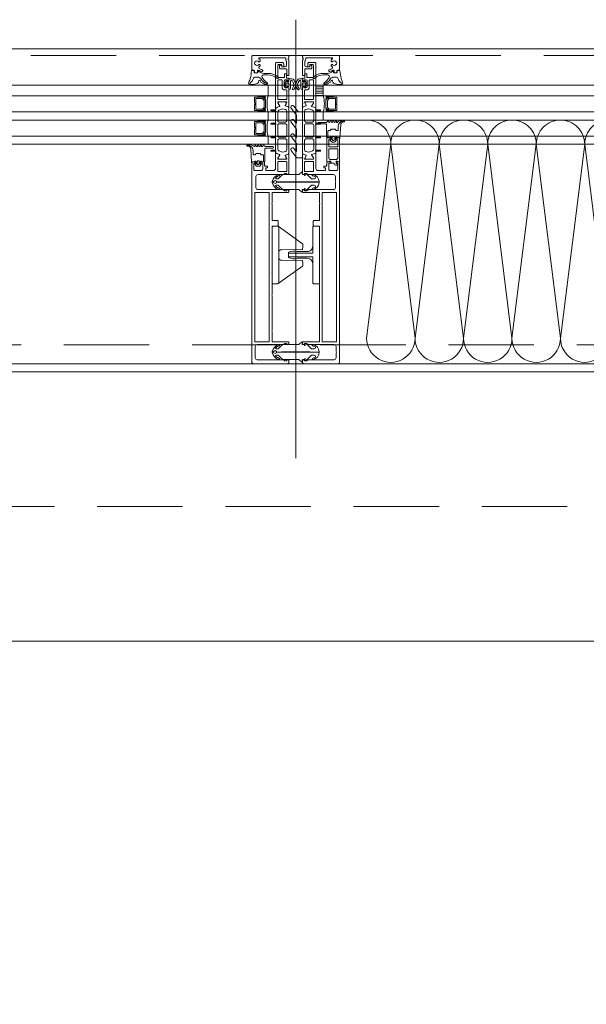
# Model space of a CAD drawing. Header units: millimetres. Extents: x 144573 to 336993, y 74252 to 247042.
# Tile 202 of 256: x 157481 to 157902, y 197585 to 198317. Entities that reach past the tile are written whole.
import ezdxf

# ---------------------------------------------------------------- set-up
doc = ezdxf.new("R2010")
doc.units = ezdxf.units.MM
doc.linetypes.add('ČÁRKOVANÁ', pattern=[19.05, 12.7, -6.35])
for name, color, linetype, lineweight in [('FASÁDA DETAILNÍ', 255, 'Continuous', 0), ('NOVA', 255, 'Continuous', 0), ('TENKA', 255, 'Continuous', 0)]:
    doc.layers.add(name, color=color, linetype=linetype, lineweight=lineweight)

# ---------------------------------------------------------------- blocks, each defined once
blk = doc.blocks.new('284336')
for points in [[(-0.7, -9.6), (-10, -9.6, 0.414511), (-10.51, -10.11), (-10.51, -15.51, -1), (-11.69, -15.51), (-11.69, -9.6), (-12.69, -8.95, -0.668884), (-12.6, -8.23), (-11.99, -8.01, 0.766384), (-11.99, -7.21), (-12.6, -6.99, -0.76831), (-12.6, -6.23), (-11.99, -6.01, 0.766384), (-11.99, -5.21), (-12.6, -4.99, -0.76831), (-12.6, -4.23), (-11.99, -4.01, 0.766384), (-11.99, -3.21), (-12.6, -2.99, -0.877523), (-12.5, -2.22), (-12.1, -2.22, 0.698129), (-11.83, -1.5, -0.220231), (-12.89, 0.78), (-12.89, 3.45, -0.157143), (-12.82, 3.68), (-12.69, 3.42, -0.067482), (-12.48, 2.53, 0.393136), (-8.66, -1.02), (-6.1, -1.02, -0.414214), (-5.61, -1.51), (-5.61, -2.22, -0.267949), (-5.85, -2.65), (-6.35, -2.93, 0.267949), (-6.61, -3.38), (-6.61, -5.84, 0.267949), (-6.35, -6.29), (-5.85, -6.57, -0.267949), (-5.61, -7), (-5.61, -8.11, 0.414215), (-5.1, -8.62), (-0.41, -8.62), (-0.41, -9.31, -0.414212), (-0.7, -9.6)], [(-0.41, 0), (-0.41, -2, 0.990243), (-0.4, -3.02), (0.9, -3.02, 0.414214), (1.21, -2.71), (1.21, -2.61, -0.668123), (1.71, -2.4), (2.75, -3.45, -0.199004), (2.89, -3.79), (2.89, -5.43, -0.199038), (2.75, -5.77), (1.71, -6.82, -0.668191), (1.21, -6.61), (1.21, -6.51, 0.414214), (0.9, -6.2), (-0.4, -6.2, 0.990269), (-0.41, -7.22), (-0.41, -8.6), (-5.1, -8.6, -0.414215), (-5.59, -8.11), (-5.59, -7, 0.267949), (-5.84, -6.56), (-6.34, -6.27, -0.267949), (-6.59, -5.84), (-6.59, -3.38, -0.267949), (-6.34, -2.95), (-5.84, -2.66, 0.267949), (-5.59, -2.22), (-5.59, -1.51, 0.414214), (-6.1, -1), (-8.66, -1, -0.393156), (-12.46, 2.53, 0.067572), (-12.67, 3.43), (-12.8, 3.7, -0.637545), (-12.12, 3.53), (-11.92, 2.53, 0.344315), (-10.06, 0.91), (0, 0.38, -0.406913), (0.39, 0), (-0.41, 0)], [(1.7, -4.31, 0.414235), (1.2, -3.81), (-0.7, -3.81, 0.414214), (-1.2, -4.31), (-1.2, -4.91, 0.414214), (-0.7, -5.41), (1.2, -5.41, 0.414235), (1.7, -4.91), (1.7, -4.31)]]:
    blk.add_lwpolyline(points, format="xyb", close=True)
blk = doc.blocks.new('nesystémový nástavec 18')
for p, q in [((-18, 6.8), (-18, 8.8)), ((-17.5, 9.3), (-15.36, 9.3)), ((-11, 8), (-17, 8)), ((-17, 8), (-17, 6.3)), ((-15.36, 9.3), (0, 9.3)), ((-11, 1.3), (-11, 8)), ((-2.8, 8), (-9.7, 8)), ((-9.7, 1.3), (-9.7, 8)), ((0, 9.3), (0, 7.8)), ((-18, 0.5), (-18, 1.8)), ((-17, 6.3), (-17.5, 6.3)), ((-17.5, 2.3), (-17, 2.3)), ((-1.8, 0), (-17.5, 0)), ((-17, 2.3), (-17, 1.3)), ((-17, 1.3), (-11, 1.3)), ((-9.7, 1.3), (-2.8, 1.3)), ((-1.8, 2.3), (-1.8, 7)), ((0, 0), (-1.8, 0)), ((-0.5, 7.3), (-0.5, 6.8)), ((-0.4, 2.23), (-0.5, 2.04)), ((-0.5, 2.04), (-0.5, 2)), ((0, 6.3), (0.55, 6.3)), ((1.2, 2.44), (0, 2.44)), ((0, 1.5), (0, 0)), ((0.55, 6.3), (0.95, 5.9)), ((0.95, 5.9), (0.95, 4.8)), ((0.95, 4.8), (0.95, 4.14)), ((0.95, 4.14), (1.2, 4.14)), ((1.2, 1.85), (1.2, 2.44)), ((1.4, 3.94), (1.4, 3.84)), ((1.6, 3.64), (1.6, 3.64)), ((1.8, 1.37), (1.7, 1.35)), ((2.25, 1.63), (1.8, 1.37)), ((2.4, 2.84), (2.4, 1.89))]:
    blk.add_line(p, q)
for centre, radius, start, end in [((-17.5, 8.8), 0.5, 90, 180), ((-15.36, 9.8), 0.5, 270, 270.08399), ((-2.8, 7), 1, 0, 90), ((0, 7.3), 0.5, 89.99553, 180.00709), ((-17.5, 6.8), 0.5, 180.0012, 269.9988), ((-17.5, 1.8), 0.5, 89.99896, 180.00017), ((-17.5, 0.5), 0.5, 180, 270.00001), ((-2.8, 2.3), 1, 270, 0), ((0, 6.8), 0.5, 179.9949, 270.00597), ((0, 2), 0.5, 179.97164, 270.03273), ((0, 1.94), 0.5, 89.99745, 144.0007), ((0.75, 4.8), 0.2, 359.96561, 0.03439), ((1.2, 3.94), 0.2, 359.97072, 90.02491), ((1.7, 1.85), 0.5, 179.99915, 269.99998), ((1.6, 3.84), 0.2, 179.97371, 270.03503), ((1.6, 2.84), 0.8, 0.00648, 89.99188), ((2.1, 1.89), 0.3, 299.98153, 0.0183)]:
    blk.add_arc(centre, radius, start, end)
blk = doc.blocks.new('433270')
blk.add_lwpolyline([(1, 0, 0.414364), (0, -1), (0, -1.4, 0.255924), (0.23, -1.83, -0.547723), (0.23, -3.17, 0.255924), (0, -3.6), (0, -14.6, 0.414214), (0.3, -14.9), (1.2, -14.9, 0.414214), (1.7, -14.4), (1.7, -10.3, -0.414214), (2, -10), (6, -10, 0.414248), (7, -9), (7, -7.7, 0.414179), (6.5, -7.2), (5.7, -7.2, 0.414232), (5.4, -7.5), (5.4, -8.2, -0.414198), (5.1, -8.5), (2.8, -8.5, -0.414204), (1.8, -7.5), (1.8, -4.49, -0.147432), (1.97, -3.94, 0.147461), (2.4, -2.5), (2.4, -2.3, -0.414214), (2.9, -1.8), (21.87, -1.8, -0.668178), (22.22, -2.65), (22.16, -2.72, 1), (21.59, -3.29), (21.52, -3.35, 0.198912), (21.38, -3.71), (21.38, -4.05, 0.414214), (22.08, -4.75), (22.38, -4.75, 0.576988), (22.64, -4.3, -0.311246), (24.56, -4.3, 0.576988), (24.82, -4.75), (25.3, -4.75, -0.260065), (25.3, -6.65), (24.82, -6.65, 0.576988), (24.56, -7.1, -0.311246), (22.64, -7.1, 0.576988), (22.38, -6.65), (22.08, -6.65, 0.414214), (21.38, -7.35), (21.38, -7.61, 0.267949), (21.63, -8.04), (21.89, -8.2, -0.637047), (21.73, -10), (19.83, -10.7, 0.315299), (19.5, -11.17), (19.5, -11.49, 0.520567), (20.17, -11.96), (22.83, -10.99, -0.520567), (23.5, -11.46), (23.5, -12.5, 0.414062), (24, -13), (25, -13, 0.414186), (25.5, -12.5), (25.5, -11.5, -0.414182), (26, -11), (27, -11, 0.414214), (27.5, -10.5), (27.5, -0.5, 0.414214), (27, 0), (1, 0)], format="xyb", close=True)
blk = doc.blocks.new('284325')
for points in [[(0.84, -5.23, -0.560316), (0.94, -4.73), (1.94, -4.36, 0.3153), (2.14, -4.08), (2.14, -1.89, 0.451558), (1.8, -1.59), (0.9, -1.7, -0.399586), (0.57, -1.46), (0.3, -0.07, -0.415977), (0.53, 0.29, 0.024107), (6.15, 1.24, 0.076636), (8.99, 2.34, -0.577615), (10.79, 1.3), (10.02, 1.37, 0.283171), (9.08, 0.9, -0.168429), (7.07, -0.74), (5.9, -1.16, 0.315302), (5.24, -2.1), (5.24, -4.21, 0.269719), (6.76, -6.82, -0.194797), (10.18, -11.53, -0.342663), (9.17, -11.17, 0.119207), (5.43, -7.59, 0.578571), (3.63, -8.62), (3.63, -11.77, 0.176415), (6.16, -18.72, -1), (5.24, -19.49, -0.176415), (2.43, -11.77), (2.43, -8.89, 0.208286), (0.84, -5.23)], [(8.95, -6.65), (10.32, -8.78, -0.134555), (10.79, -10.63, -0.339795), (10.19, -11.53, 0.194788), (6.76, -6.81, -0.269736), (5.25, -4.21), (5.25, -2.1, -0.315302), (5.9, -1.17), (7.07, -0.74, 0.168429), (9.09, 0.89, -0.283167), (10.01, 1.36), (10.79, 1.29), (10.79, -0.74, -0.070852), (10.71, -1.3), (9.95, -3.93, -0.241839), (9.08, -4.83), (7.93, -5.22, 0.836024), (8.08, -6.19), (8.11, -6.19, -0.255349), (8.95, -6.65)]]:
    blk.add_lwpolyline(points, format="xyb", close=True)
blk = doc.blocks.new('*U1335')
for points in [[(0, 0, 0.414243), (0.1, 0.1), (0, 0.9, -1.0001), (0.2, 0.9), (0.1, 0.1, 0.414228), (0.2, 0, 0.414228)], [(0.2, 0, 0.414243), (0.3, 0.1), (0.2, 0.9, -1.0001), (0.4, 0.9), (0.3, 0.1, 0.414228), (0.4, 0, 0.414228)], [(0.4, 0, 0.414243), (0.5, 0.1), (0.4, 0.9, -1.0001), (0.6, 0.9), (0.5, 0.1, 0.414228), (0.6, 0, 0.414228)], [(0.6, 0, 0.414243), (0.7, 0.1), (0.6, 0.9, -1.0001), (0.8, 0.9), (0.7, 0.1, 0.414228), (0.8, 0, 0.414228)], [(0.8, 0, 0.414243), (0.9, 0.1), (0.8, 0.9, -1.0001), (1, 0.9), (0.9, 0.1, 0.414228), (1, 0, 0.414228)], [(1, 0, 0.414243), (1.1, 0.1), (1, 0.9, -1.0001), (1.2, 0.9), (1.1, 0.1, 0.414228), (1.2, 0, 0.414228)], [(1.2, 0, 0.414243), (1.3, 0.1), (1.2, 0.9, -1.0001), (1.4, 0.9), (1.3, 0.1, 0.414228), (1.4, 0, 0.414228)], [(1.4, 0, 0.414243), (1.5, 0.1), (1.4, 0.9, -1.0001), (1.6, 0.9), (1.5, 0.1, 0.414228), (1.6, 0, 0.414228)], [(1.6, 0, 0.414243), (1.7, 0.1), (1.6, 0.9, -1.0001), (1.8, 0.9), (1.7, 0.1, 0.414228), (1.8, 0, 0.414228)], [(1.8, 0, 0.414243), (1.9, 0.1), (1.8001, 0.9, -1.0001), (2, 0.9), (1.9001, 0.1, 0.414228), (2, 0, 0.414228)]]:
    blk.add_lwpolyline(points, format="xyb")
blk = doc.blocks.new('244748_a')
blk.add_lwpolyline([(8.32, -1.69, 0.082248), (6.34, -0.9, -1.09695), (6.94, -0.1, -0.315353), (11.26, -5.15, -0.480529), (10.87, -5.64), (4.27, -5.64), (4.08, -5.45), (-16.53, -5.45), (-16.72, -5.64), (-20.43, -5.64, 0.574019), (-21.93, -4.78), (-22.99, -5.4, 0.524827), (-22.99, -5.9), (-21.93, -6.52, 0.574021), (-20.43, -5.66), (-16.72, -5.66), (-16.53, -5.85), (4.08, -5.85), (4.27, -5.66), (10.87, -5.66, -0.480529), (11.26, -6.15, -0.326229), (6.88, -11.09, -1.09695), (6.28, -10.3, 0.081457), (8.32, -9.61, 0.599203), (7.48, -8.05), (5.52, -8.05, 0.198965), (5.17, -8.2), (2.22, -11.15), (0.93, -12.01, -0.738038), (0.51, -11.62), (0.87, -11, 1), (0.35, -10.7), (0, -11.3), (-0.98, -11.3, 0.619205), (-1.45, -12.06), (-1.28, -12.43, -0.808139), (-2.04, -13.04), (-3.63, -11.44, 0.198906), (-4.34, -11.15), (-14.99, -11.15, -0.198936), (-16.76, -10.42), (-18.98, -8.2, 0.198942), (-19.33, -8.05), (-20.67, -8.05, 0.500217), (-21.09, -8.73, 0.122037), (-18.5, -10.27, -1.093735), (-19.1, -11.07, -0.240768), (-23.7, -6.07, -0.106226), (-23.7, -5.23, -0.256232), (-19, -0.13, -1.093735), (-18.4, -0.92, 0.116856), (-21.09, -2.57, 0.500217), (-20.67, -3.25), (-19.33, -3.25, 0.198942), (-18.98, -3.1), (-16.75, -0.88, -0.198936), (-14.99, -0.15), (-4.34, -0.15, 0.198907), (-3.63, 0.14), (-2.04, 1.74, -0.808139), (-1.28, 1.13), (-1.45, 0.76, 0.619205), (-0.98, 0), (0, 0), (0.35, -0.6, 1), (0.87, -0.3), (0.51, 0.32, -0.738038), (0.93, 0.71), (2.22, -0.15), (5.17, -3.1, 0.198965), (5.52, -3.25), (7.48, -3.25, 0.599203)], format="xyb", close=True)
blk = doc.blocks.new('236134_0100_s_v')
for points in [[(22.8, -23), (22.8, -5), (42, -5, 0.414214), (43, -4), (43, -1, 0.414214), (42, 0), (1, 0, 0.414214), (0, -1), (0, -4, 0.414214), (1, -5), (20.2, -5), (20.2, -23)], [(15, -5, -0.414214), (19, -9), (19, -16.57, 0.165764), (19.53, -23), (23.47, -23, 0.165764), (24, -16.57), (24, -9, -0.414214), (28, -5)]]:
    blk.add_lwpolyline(points, format="xyb")
blk = doc.blocks.new('236134_0200_s_v')
for points in [[(19.58, 5, -0.41166), (17.58, 6.98), (17.45, 22.25, 0.344217), (17.07, 22.73), (16, 23), (14, 23, 0.240828), (13.19, 22.59), (0.19, 4.59)], [(23.42, 5, 0.41166), (25.42, 6.98), (25.55, 22.25, -0.344217), (25.93, 22.73), (27, 23), (29, 23, -0.240828), (29.81, 22.59), (42.81, 4.59)]]:
    blk.add_lwpolyline(points, format="xyb")
blk.add_lwpolyline([(42, 5), (1, 5, 0.414214), (0, 4), (0, 1, 0.414214), (1, 0), (42, 0, 0.414214), (43, 1), (43, 4, 0.414214)], format="xyb", close=True)
blk = doc.blocks.new('288126')
for points in [[(-16.5, 0), (16.5, 0)], [(-21.36, -6.34), (-17.8, -3.69)], [(-14.71, -4.5), (-19.87, -8.34)], [(-17, -2.08), (-17, -0.5)], [(-8.83, -4.3), (-14.11, -4.3)], [(-10.96, -6.34), (-8.71, -4.66)], [(-4.31, -4.5), (-9.47, -8.34)], [(1.81, -4.3), (-3.71, -4.3)], [(-0.35, -6.36), (1.93, -4.66)], [(6.33, -4.5), (1.14, -8.37)], [(12.21, -4.3), (6.93, -4.3)], [(10.05, -6.36), (12.33, -4.66)], [(16.6, -4.6), (11.54, -8.37)], [(17, -0.5), (17, -3.8)]]:
    blk.add_lwpolyline(points)
for centre, radius, start, end in [((16.5, -0.5), 0.5, 0, 90), ((-20.61, -7.34), 1.25, 126.70591, 306.70591), ((-16.5, -0.5), 0.5, 90, 180), ((-10.21, -7.34), 1.25, 126.70591, 306.70591), ((0.4, -7.37), 1.25, 126.70591, 306.70591), ((10.8, -7.37), 1.25, 126.70591, 306.70591), ((16, -3.8), 1, 306.70591, 0)]:
    blk.add_arc(centre, radius, start, end)
at = {"extrusion": (0, 0, -1)}
for centre, radius, start, end in [((19, -2.08), 2, 180, 233.29409), ((14.11, -5.3), 1, 53.29409, 90), ((8.83, -4.5), 0.2, 90, 233.29409), ((3.71, -5.3), 1, 53.29409, 90), ((-1.81, -4.5), 0.2, 90, 233.29409), ((-6.93, -5.3), 1, 53.29409, 90), ((-12.21, -4.5), 0.2, 90, 233.29409)]:
    blk.add_arc(centre, radius, start, end, dxfattribs=at)
blk = doc.blocks.new('246426')
for points in [[(-1.84, 0.64), (-2.86, -0.38, 0.198926), (-3.15, -1.09), (-3.15, -2.31, 0.198926), (-2.86, -3.02), (-1.84, -4.04, 0.637051), (-1.5, -3.92), (-1.45, -3.4), (-0.3, -3.4, -0.41484), (0, -3.7), (0, -5.19, 0.414232), (0.5, -5.69), (2.14, -5.69, 0.071862), (2.2, -5.68, 0.157876), (3.73, -4.64, 0.360336), (3.48, 2.39, 0.964062), (2.54, 1.48, -0.403385), (2.25, -4.34, -0.190964), (2.11, -4.39), (1.7, -4.39, -0.414214), (1.2, -3.89), (1.2, 1.31, 0.414201), (0.2, 2.31), (0, 2.31), (0, 0.3, -0.414214), (-0.3, 0), (-1.45, 0), (-1.5, 0.52, 0.637051), (-1.84, 0.64)], [(-2.25, -1.4, -0.414214), (-1.85, -1), (-0.4, -1, -0.414214), (0, -1.4), (0, -2, -0.414214), (-0.4, -2.4), (-1.85, -2.4, -0.414214), (-2.25, -2), (-2.25, -1.4)]]:
    blk.add_lwpolyline(points, format="xyb", close=True)

msp = doc.modelspace()

# ---------------------------------------------------------------- hatches: boundary and pattern name
at = {"layer": 'FASÁDA DETAILNÍ'}
h = msp.add_hatch(dxfattribs=at)
h.set_pattern_fill('ANSI31', color=256, scale=0.5, angle=495)
h.set_pattern_definition([(180, (147387.0589, 130529.9017), (-7e-16, -1.5875), [])])
h.paths.add_polyline_path([(157701.48, 198260.259), (157706.98, 198260.259), (157706.98, 198268.259), (157701.48, 198268.259)])

# ---------------------------------------------------------------- linework, layer by layer
for p, q in [((157686.48, 197991.135), (157686.48, 198316.826)), ((157106.98, 198268.259), (158151.48, 198268.259)), ((157665.98, 198268.259), (157665.98, 198260.259)), ((157706.98, 198268.259), (158115.98, 198268.259)), ((157706.98, 198260.259), (157706.98, 198268.259)), ((158164.518, 198260.259), (157106.98, 198260.259)), ((158115.98, 198260.259), (157706.98, 198260.259)), ((157106.98, 198248.259), (158164.518, 198248.259)), ((157665.98, 198248.259), (157665.98, 198242.259)), ((157706.98, 198248.259), (158115.98, 198248.259)), ((157706.98, 198242.259), (157706.98, 198248.259)), ((158164.518, 198242.259), (157106.98, 198242.259)), ((158115.98, 198242.259), (157706.98, 198242.259)), ((146726.48, 198230.259), (158164.518, 198230.259)), ((157665.98, 198230.259), (157665.98, 198224.259)), ((158151.479, 198224.259), (146726.48, 198224.259)), ((159754.98, 198061.259), (157117.98, 198061.259))]:
    msp.add_line(p, q, dxfattribs=at)
for points in [[(173301.48, 174615.259), (146721.48, 174615.259), (146721.48, 198295.259), (173301.48, 198295.259)], [(157701.48, 198268.259), (157706.98, 198268.259), (157706.98, 198260.259), (157701.48, 198260.259)], [(157655.98, 198249.259), (157661.98, 198249.259), (157663.98, 198251.259), (157663.98, 198257.259), (157661.98, 198259.259), (157655.98, 198259.259), (157655.98, 198254.759), (157656.48, 198254.759), (157656.48, 198253.759), (157655.98, 198253.759)], [(157716.98, 198249.259), (157710.98, 198249.259), (157708.98, 198251.259), (157708.98, 198257.259), (157710.98, 198259.259), (157716.98, 198259.259), (157716.98, 198254.759), (157716.48, 198254.759), (157716.48, 198253.759), (157716.98, 198253.759)], [(157656.98, 198258.259), (157656.98, 198250.259), (157661.566, 198250.259), (157662.98, 198251.673), (157662.98, 198256.706), (157661.566, 198258.259)], [(157715.98, 198258.259), (157715.98, 198250.259), (157711.394, 198250.259), (157709.98, 198251.673), (157709.98, 198256.706), (157711.394, 198258.259)], [(157655.98, 198231.259), (157661.98, 198231.259), (157663.98, 198233.259), (157663.98, 198239.259), (157661.98, 198241.259), (157655.98, 198241.259), (157655.98, 198236.759), (157656.48, 198236.759), (157656.48, 198235.759), (157655.98, 198235.759)], [(157656.98, 198240.259), (157656.98, 198232.259), (157661.566, 198232.259), (157662.98, 198233.673), (157662.98, 198238.706), (157661.566, 198240.259)], [(173061.48, 174855.259), (146961.48, 174855.259), (146961.48, 198055.259), (173061.48, 198055.259)]]:
    msp.add_lwpolyline(points, close=True, dxfattribs=at)
at = {"layer": 'FASÁDA DETAILNÍ', "linetype": 'ČÁRKOVANÁ', "ltscale": 5}
for points in [[(173296.48, 174620.259), (146726.48, 174620.259), (146726.48, 198290.259), (173296.48, 198290.259)], [(173081.48, 174835.259), (146941.48, 174835.259), (146941.48, 198075.259), (173081.48, 198075.259)], [(172961.48, 174955.259), (147061.48, 174955.259), (147061.48, 197955.259), (172961.48, 197955.259)]]:
    msp.add_lwpolyline(points, close=True, dxfattribs=at)
at = {"layer": 'FASÁDA DETAILNÍ'}
for points in [[(157681.48, 198255.759), (157681.48, 198266.758, 0.4144257), (157680.98, 198267.259), (157680.487, 198267.259), (157680.487, 198266.259), (157678.987, 198266.259, -0.4142136), (157677.987, 198267.259), (157677.987, 198268.759, -0.3999851), (157677.987, 198269.759), (157677.987, 198271.259, -0.4142136), (157678.987, 198272.259), (157680.48, 198272.259), (157680.48, 198271.259), (157680.98, 198271.259, 0.4144559), (157681.48, 198271.759), (157681.479, 198273.059, 0.4139712), (157681.179, 198273.359), (157679.98, 198273.359, -0.4142136), (157679.68, 198273.659), (157679.68, 198276.659), (157678.68, 198276.659, 0.4142136), (157678.18, 198276.159), (157678.18, 198274.259, -0.4142136), (157677.68, 198273.759), (157674.18, 198273.759, -0.4142056), (157673.18, 198274.759), (157673.18, 198283.059, -0.4142063), (157673.68, 198283.559), (157675.58, 198283.559, -0.414219), (157676.08, 198283.059), (157676.08, 198282.259, 0.4142136), (157676.58, 198281.759), (157677.08, 198281.759, 0.4142136), (157677.58, 198282.259), (157677.58, 198284.059, 0.4142136), (157676.58, 198285.059), (157672.48, 198285.059, 0.4142136), (157671.48, 198284.059), (157671.48, 198255.759), (157671.48, 198251.658, 0.5773503), (157672.08, 198251.312), (157672.943, 198251.81), (157674.435, 198252.238, 0.4887011), (157674.612, 198252.677), (157673.18, 198255.143), (157673.18, 198255.564, -0.4325656), (157673.38, 198255.759), (157679.685, 198255.759, -0.5483974), (157679.87, 198255.477), (157678.802, 198253.093, 0.4253361), (157678.91, 198252.826), (157680.933, 198252.009, 0.5315625), (157681.483, 198252.38), (157681.483, 198254.445, 0.2313061), (157681.367, 198254.681, -0.3061853), (157681.263, 198255.001), (157681.48, 198255.759)], [(157691.48, 198255.759), (157691.48, 198266.758, -0.4144257), (157691.98, 198267.259), (157692.473, 198267.259), (157692.473, 198266.259), (157693.973, 198266.259, 0.4142136), (157694.973, 198267.259), (157694.973, 198268.759, 0.3999851), (157694.973, 198269.759), (157694.973, 198271.259, 0.4142136), (157693.973, 198272.259), (157692.48, 198272.259), (157692.48, 198271.259), (157691.98, 198271.259, -0.4144559), (157691.48, 198271.759), (157691.481, 198273.059, -0.4139712), (157691.781, 198273.359), (157692.98, 198273.359, 0.4142136), (157693.28, 198273.659), (157693.28, 198276.659), (157694.28, 198276.659, -0.4142136), (157694.78, 198276.159), (157694.78, 198274.259, 0.4142136), (157695.28, 198273.759), (157698.78, 198273.759, 0.4142056), (157699.78, 198274.759), (157699.78, 198283.059, 0.4142063), (157699.28, 198283.559), (157697.38, 198283.559, 0.414219), (157696.88, 198283.059), (157696.88, 198282.259, -0.4142136), (157696.38, 198281.759), (157695.88, 198281.759, -0.4142136), (157695.38, 198282.259), (157695.38, 198284.059, -0.4142136), (157696.38, 198285.059), (157700.48, 198285.059, -0.4142136), (157701.48, 198284.059), (157701.48, 198255.759), (157701.48, 198251.658, -0.5773503), (157700.88, 198251.312), (157700.017, 198251.81), (157698.525, 198252.238, -0.4887011), (157698.348, 198252.677), (157699.78, 198255.143), (157699.78, 198255.564, 0.4325656), (157699.58, 198255.759), (157693.275, 198255.759, 0.5483974), (157693.09, 198255.477), (157694.158, 198253.093, -0.4253361), (157694.051, 198252.826), (157692.027, 198252.009, -0.5315625), (157691.478, 198252.38), (157691.478, 198254.445, -0.2313061), (157691.593, 198254.681, 0.3061853), (157691.697, 198255.001), (157691.48, 198255.759)], [(157673.18, 198257.959), (157673.18, 198271.659, -0.4142136), (157673.68, 198272.159), (157675.887, 198272.159, -0.4142136), (157676.387, 198271.659), (157676.387, 198266.688, 0.4111388), (157678.387, 198264.659), (157679.38, 198264.659, -0.4142136), (157679.88, 198264.159), (157679.88, 198257.959, -0.4142136), (157679.38, 198257.459), (157673.68, 198257.459, -0.4142136), (157673.18, 198257.959)], [(157699.78, 198257.959), (157699.78, 198271.659, 0.4142136), (157699.28, 198272.159), (157697.073, 198272.159, 0.4142136), (157696.573, 198271.659), (157696.573, 198266.688, -0.4111388), (157694.573, 198264.659), (157693.58, 198264.659, 0.4142136), (157693.08, 198264.159), (157693.08, 198257.959, 0.4142136), (157693.58, 198257.459), (157699.28, 198257.459, 0.4142136), (157699.78, 198257.959)], [(157681.48, 198217.597), (157681.481, 198229.509), (157681.48, 198251.42, 0.3058367), (157681.167, 198251.883), (157678.88, 198252.806, -0.4253361), (157678.772, 198253.073), (157679.489, 198254.692, 0.5437525), (157678.804, 198255.749), (157673.9, 198255.749, 0.5781822), (157673.381, 198254.847), (157674.642, 198252.655, -0.4885049), (157674.466, 198252.216), (157672.951, 198251.782), (157671.63, 198251.02, 0.2824777), (157671.481, 198250.744), (157671.481, 198250.298, -1.4470094), (157671.349, 198249.948), (157668.381, 198249.948, 1), (157668.381, 198249.148), (157671.349, 198249.148, -1.4470094), (157671.481, 198248.798), (157671.481, 198240.259, -1.4470094), (157671.349, 198239.909), (157668.381, 198239.909, 1), (157668.381, 198239.109), (157671.349, 198239.109, -1.4470094), (157671.481, 198238.758), (157671.481, 198230.259, -1.4470094), (157671.349, 198229.909), (157668.381, 198229.909, 1), (157668.381, 198229.109), (157671.349, 198229.109, -1.4470094), (157671.481, 198228.758), (157671.481, 198220.219, -1.4470094), (157671.349, 198219.869), (157668.381, 198219.869, 1), (157668.381, 198219.069), (157671.349, 198219.069, -1.4470094), (157671.481, 198218.718), (157671.481, 198218.273, 0.2824777), (157671.63, 198217.997), (157672.951, 198217.235), (157674.466, 198216.801, -0.4885049), (157674.642, 198216.361), (157673.381, 198214.17, 0.5781822), (157673.9, 198213.269), (157678.804, 198213.269, 0.5437525), (157679.489, 198214.325), (157678.772, 198215.944, -0.4253361), (157678.88, 198216.211), (157681.167, 198217.134, 0.3058367), (157681.48, 198217.597)], [(157691.48, 198217.597), (157691.479, 198229.509), (157691.48, 198251.42, -0.3058367), (157691.793, 198251.883), (157694.08, 198252.806, 0.4253361), (157694.188, 198253.073), (157693.471, 198254.692, -0.5437525), (157694.156, 198255.749), (157699.06, 198255.749, -0.5781822), (157699.579, 198254.847), (157698.318, 198252.655, 0.4885049), (157698.494, 198252.216), (157700.009, 198251.782), (157701.33, 198251.02, -0.2824777), (157701.479, 198250.744), (157701.479, 198250.298, 1.4470094), (157701.612, 198249.948), (157704.579, 198249.948, -1), (157704.579, 198249.148), (157701.612, 198249.148, 1.4470094), (157701.479, 198248.798), (157701.479, 198240.259, 1.4470094), (157701.612, 198239.909), (157704.579, 198239.909, -1), (157704.579, 198239.109), (157701.612, 198239.109, 1.4470094), (157701.479, 198238.758), (157701.479, 198230.259, 1.4470094), (157701.612, 198229.909), (157704.579, 198229.909, -1), (157704.579, 198229.109), (157701.612, 198229.109, 1.4470094), (157701.479, 198228.758), (157701.479, 198220.219, 1.4470094), (157701.612, 198219.869), (157704.579, 198219.869, -1), (157704.579, 198219.069), (157701.612, 198219.069, 1.4470094), (157701.479, 198218.718), (157701.479, 198218.273, -0.2824777), (157701.33, 198217.997), (157700.009, 198217.235), (157698.494, 198216.801, 0.4885049), (157698.318, 198216.361), (157699.579, 198214.17, -0.5781822), (157699.06, 198213.269), (157694.156, 198213.269, -0.5437525), (157693.471, 198214.325), (157694.188, 198215.944, 0.4253361), (157694.08, 198216.211), (157691.793, 198217.134, -0.3058367), (157691.48, 198217.597)], [(157679.881, 198248.709), (157679.881, 198241.809, -0.4142178), (157678.881, 198240.809), (157674.081, 198240.809, -0.4142178), (157673.081, 198241.809), (157673.081, 198248.171, -0.305619), (157674.018, 198249.561), (157675.943, 198250.34, -0.1764286), (157677.994, 198250.412), (157678.845, 198250.135, -0.3249157), (157679.881, 198248.709)], [(157693.079, 198248.709), (157693.079, 198241.809, 0.4142178), (157694.079, 198240.809), (157698.879, 198240.809, 0.4142178), (157699.879, 198241.809), (157699.879, 198248.171, 0.305619), (157698.942, 198249.561), (157697.018, 198250.34, 0.1764286), (157694.966, 198250.412), (157694.116, 198250.135, 0.3249157), (157693.079, 198248.709)], [(157679.881, 198238.509), (157679.881, 198230.509, -0.4142136), (157678.881, 198229.509), (157674.081, 198229.509, -0.4142136), (157673.081, 198230.509), (157673.081, 198238.509, -0.4142136), (157674.081, 198239.509), (157678.881, 198239.509, -0.4142136), (157679.881, 198238.509)], [(157693.079, 198238.509), (157693.079, 198230.509, 0.4142136), (157694.079, 198229.509), (157698.879, 198229.509, 0.4142136), (157699.879, 198230.509), (157699.879, 198238.509, 0.4142136), (157698.879, 198239.509), (157694.079, 198239.509, 0.4142136), (157693.079, 198238.509)], [(157679.881, 198227.209), (157679.881, 198220.308, -0.3249157), (157678.845, 198218.882), (157677.994, 198218.605, -0.1764286), (157675.943, 198218.678), (157674.018, 198219.456, -0.305619), (157673.081, 198220.846), (157673.081, 198227.209, -0.4142178), (157674.081, 198228.209), (157678.881, 198228.209, -0.4142178), (157679.881, 198227.209)], [(157693.079, 198227.209), (157693.079, 198220.308, 0.3249157), (157694.116, 198218.882), (157694.966, 198218.605, 0.1764286), (157697.018, 198218.678), (157698.942, 198219.456, 0.305619), (157699.879, 198220.846), (157699.879, 198227.209, 0.4142178), (157698.879, 198228.209), (157694.079, 198228.209, 0.4142178), (157693.079, 198227.209)], [(157653.98, 198062.259), (157653.98, 198210.759, -0.4142136), (157654.48, 198211.259), (157655.78, 198211.259, -0.4142197), (157656.28, 198210.759), (157656.28, 198210.259), (157655.28, 198210.259), (157655.28, 198205.759, 0.4142136), (157656.28, 198204.759), (157660.98, 198204.759, 0.4142136), (157661.98, 198205.759), (157661.98, 198210.259), (157660.28, 198210.259), (157660.28, 198210.759, -0.4142012), (157660.78, 198211.259), (157662.78, 198211.259, -0.4142136), (157663.28, 198210.759), (157663.28, 198208.615, 0.4142136), (157663.78, 198208.115), (157665.58, 198208.115), (157665.58, 198206.864), (157664.38, 198206.864), (157664.38, 198205.059, 0.4142136), (157664.68, 198204.759), (157669.979, 198204.759, 0.4141667), (157671.479, 198206.258), (157671.48, 198213.256), (157671.48, 198217.356, -0.5773503), (157672.08, 198217.703), (157672.943, 198217.204), (157674.435, 198216.777, -0.4887011), (157674.612, 198216.337), (157673.18, 198213.872), (157673.18, 198213.451, 0.4325656), (157673.38, 198213.256), (157679.685, 198213.256, 0.5483974), (157679.87, 198213.538), (157678.802, 198215.922, -0.4253361), (157678.91, 198216.189), (157680.933, 198217.005, -0.5315629), (157681.483, 198216.634), (157681.483, 198214.57, -0.2313061), (157681.367, 198214.334, 0.3061853), (157681.263, 198214.014), (157681.48, 198213.256), (157681.48, 198202.753, -0.4142136), (157680.48, 198201.753), (157679.98, 198201.753), (157679.98, 198202.553), (157678.48, 198202.553), (157677.336, 198201.893, -0.1316504), (157676.836, 198201.759), (157658.472, 198201.759, 0.4142136), (157656.972, 198200.259), (157656.972, 198196.758, 0.3999851), (157656.972, 198195.758), (157656.972, 198192.059, 0.4142136), (157658.472, 198190.559), (157676.836, 198190.559, -0.1316504), (157677.336, 198190.425), (157678.48, 198189.764), (157679.98, 198189.764), (157679.98, 198190.564), (157680.48, 198190.564, -0.4142136), (157681.48, 198189.564), (157681.48, 198189.059, -0.4142136), (157680.98, 198188.559), (157669.38, 198188.559, 0.4142136), (157668.88, 198188.059), (157668.88, 198180.659, 0.3999851), (157668.88, 198179.659), (157668.88, 198168.059, 0.4142136), (157669.38, 198167.559), (157672.98, 198167.559, -0.4142136), (157673.48, 198167.059), (157673.48, 198164.059, -0.4142136), (157672.98, 198163.559), (157669.38, 198163.559, 0.4142136), (157668.88, 198163.059), (157668.88, 198155.759, 0.38324), (157668.88, 198154.759), (157668.88, 198129.259, 0.38324), (157668.88, 198128.259), (157668.88, 198112.759, 0.38324), (157668.88, 198111.759), (157668.88, 198086.259, 0.38324), (157668.88, 198085.259), (157668.88, 198077.959, 0.4142136), (157669.38, 198077.459), (157680.98, 198077.459, -0.4142136), (157681.48, 198076.959), (157681.48, 198076.459, -0.4142136), (157680.48, 198075.459), (157679.98, 198075.459), (157679.98, 198076.259), (157678.48, 198076.259), (157677.326, 198075.593, -0.1169365), (157676.826, 198075.459), (157657.972, 198075.459, 0.4142315), (157656.472, 198073.959), (157656.472, 198070.249, 0.3999851), (157656.472, 198069.249), (157656.472, 198065.759, 0.4142315), (157657.972, 198064.259), (157676.826, 198064.259, -0.1169365), (157677.326, 198064.125), (157678.48, 198063.459), (157679.98, 198063.459), (157679.98, 198064.259), (157680.48, 198064.259, -0.4142136), (157681.48, 198063.259), (157681.48, 198062.259, -0.4142136), (157680.48, 198061.259), (157654.98, 198061.259, -0.4142135), (157653.98, 198062.259)], [(157718.98, 198062.259), (157718.98, 198210.759, 0.4142136), (157718.48, 198211.259), (157717.18, 198211.259, 0.4142197), (157716.68, 198210.759), (157716.68, 198210.259), (157717.68, 198210.259), (157717.68, 198205.759, -0.4142136), (157716.68, 198204.759), (157711.98, 198204.759, -0.4142136), (157710.98, 198205.759), (157710.98, 198210.259), (157712.68, 198210.259), (157712.68, 198210.759, 0.4142012), (157712.18, 198211.259), (157710.18, 198211.259, 0.4142136), (157709.68, 198210.759), (157709.68, 198208.615, -0.4142136), (157709.18, 198208.115), (157707.38, 198208.115), (157707.38, 198206.864), (157708.58, 198206.864), (157708.58, 198205.059, -0.4142136), (157708.28, 198204.759), (157702.981, 198204.759, -0.4141667), (157701.481, 198206.258), (157701.48, 198213.256), (157701.48, 198217.356, 0.5773503), (157700.88, 198217.703), (157700.017, 198217.204), (157698.525, 198216.777, 0.4887011), (157698.348, 198216.337), (157699.78, 198213.872), (157699.78, 198213.451, -0.4325656), (157699.58, 198213.256), (157693.275, 198213.256, -0.5483974), (157693.09, 198213.538), (157694.158, 198215.922, 0.4253361), (157694.051, 198216.189), (157692.027, 198217.005, 0.5315629), (157691.478, 198216.634), (157691.478, 198214.57, 0.2313061), (157691.593, 198214.334, -0.3061853), (157691.697, 198214.014), (157691.48, 198213.256), (157691.48, 198202.753, 0.4142136), (157692.48, 198201.753), (157692.98, 198201.753), (157692.98, 198202.553), (157694.48, 198202.553), (157695.624, 198201.893, 0.1316504), (157696.124, 198201.759), (157714.488, 198201.759, -0.4142136), (157715.988, 198200.259), (157715.988, 198196.758, -0.3999851), (157715.988, 198195.758), (157715.988, 198192.059, -0.4142136), (157714.488, 198190.559), (157696.124, 198190.559, 0.1316504), (157695.624, 198190.425), (157694.48, 198189.764), (157692.98, 198189.764), (157692.98, 198190.564), (157692.48, 198190.564, 0.4142136), (157691.48, 198189.564), (157691.48, 198189.059, 0.4142136), (157691.98, 198188.559), (157703.58, 198188.559, -0.4142136), (157704.08, 198188.059), (157704.08, 198180.659, -0.3999851), (157704.08, 198179.659), (157704.08, 198168.059, -0.4142136), (157703.58, 198167.559), (157699.98, 198167.559, 0.4142136), (157699.48, 198167.059), (157699.48, 198164.059, 0.4142136), (157699.98, 198163.559), (157703.58, 198163.559, -0.4142136), (157704.08, 198163.059), (157704.08, 198155.759, -0.38324), (157704.08, 198154.759), (157704.08, 198129.259, -0.38324), (157704.08, 198128.259), (157704.08, 198112.759, -0.38324), (157704.08, 198111.759), (157704.08, 198086.259, -0.38324), (157704.08, 198085.259), (157704.08, 198077.959, -0.4142136), (157703.58, 198077.459), (157691.98, 198077.459, 0.4142136), (157691.48, 198076.959), (157691.48, 198076.459, 0.4142136), (157692.48, 198075.459), (157692.98, 198075.459), (157692.98, 198076.259), (157694.48, 198076.259), (157695.634, 198075.593, 0.1169365), (157696.134, 198075.459), (157714.988, 198075.459, -0.4142315), (157716.488, 198073.959), (157716.488, 198070.249, -0.3999851), (157716.488, 198069.249), (157716.488, 198065.759, -0.4142315), (157714.988, 198064.259), (157696.134, 198064.259, 0.1169365), (157695.634, 198064.125), (157694.48, 198063.459), (157692.98, 198063.459), (157692.98, 198064.259), (157692.48, 198064.259, 0.4142136), (157691.48, 198063.259), (157691.48, 198062.259, 0.4142136), (157692.48, 198061.259), (157717.98, 198061.259, 0.4142135), (157718.98, 198062.259)], [(157679.38, 198203.959, 0.4142136), (157679.88, 198204.459), (157679.88, 198210.959, 0.4142136), (157679.38, 198211.459), (157673.68, 198211.459, 0.4142136), (157673.18, 198210.959), (157673.18, 198204.459, 0.4142136), (157673.68, 198203.959), (157679.38, 198203.959)], [(157693.58, 198203.959, -0.4142136), (157693.08, 198204.459), (157693.08, 198210.959, -0.4142136), (157693.58, 198211.459), (157699.28, 198211.459, -0.4142136), (157699.78, 198210.959), (157699.78, 198204.459, -0.4142136), (157699.28, 198203.959), (157693.58, 198203.959)], [(157656.08, 198188.059), (157656.08, 198077.959, 0.4142136), (157656.58, 198077.459), (157666.28, 198077.459, 0.4142136), (157666.78, 198077.959), (157666.78, 198188.059, 0.4142136), (157666.28, 198188.559), (157656.58, 198188.559, 0.4142136), (157656.08, 198188.059)], [(157716.88, 198188.059), (157716.88, 198077.959, -0.4142136), (157716.38, 198077.459), (157706.68, 198077.459, -0.4142136), (157706.18, 198077.959), (157706.18, 198188.059, -0.4142136), (157706.68, 198188.559), (157716.38, 198188.559, -0.4142136), (157716.88, 198188.059)]]:
    msp.add_lwpolyline(points, format="xyb", close=True, dxfattribs=at)
msp.add_lwpolyline([(158104.98, 198061.259), (157717.98, 198061.259)], dxfattribs=at)
for centre, radius, start, end in [((157658.117, 198259.759), 0.596, 303.03656, 56.96344), ((157658.41, 198259.759), 0.596, 303.03656, 56.96344), ((157658.702, 198259.759), 0.596, 303.03656, 56.96344), ((157658.995, 198259.759), 0.596, 303.03656, 56.96344), ((157659.287, 198259.759), 0.596, 303.03656, 56.96344), ((157659.58, 198259.759), 0.596, 303.03656, 56.96344), ((157659.872, 198259.759), 0.596, 303.03656, 56.96344), ((157660.165, 198259.759), 0.596, 303.03656, 56.96344), ((157660.457, 198259.759), 0.596, 303.03656, 56.96344), ((157660.75, 198259.759), 0.596, 303.03656, 56.96344), ((157661.042, 198259.759), 0.596, 303.03656, 56.96344), ((157661.335, 198259.759), 0.596, 303.03656, 56.96344), ((157661.627, 198259.759), 0.596, 303.03656, 56.96344), ((157661.64, 198259.621), 0.879, 313.994908, 46.496438), ((157661.549, 198259.473), 1.263, 321.965628, 38.499565), ((157661.389, 198259.334), 1.712, 327.294949, 32.685651), ((157661.145, 198259.189), 2.248, 331.527342, 28.402815), ((157660.796, 198259.021), 2.897, 335.306674, 25.295152), ((157660.429, 198258.907), 3.546, 337.293824, 22.409048), ((157687.871, 198254.259), 22.699, 164.672775, 195.327225), ((157685.089, 198254.259), 22.699, 344.672775, 15.327225), ((157712.531, 198258.907), 3.546, 157.590952, 202.706176), ((157712.164, 198259.021), 2.897, 154.704848, 204.693326), ((157711.815, 198259.189), 2.248, 151.597185, 208.472658), ((157711.571, 198259.334), 1.712, 147.314349, 212.705051), ((157711.411, 198259.473), 1.263, 141.500435, 218.034372), ((157711.321, 198259.621), 0.879, 133.503562, 226.005092), ((157711.333, 198259.759), 0.596, 123.03656, 236.96344), ((157711.625, 198259.759), 0.596, 123.03656, 236.96344), ((157711.918, 198259.759), 0.596, 123.03656, 236.96344), ((157712.21, 198259.759), 0.596, 123.03656, 236.96344), ((157712.503, 198259.759), 0.596, 123.03656, 236.96344), ((157712.795, 198259.759), 0.596, 123.03656, 236.96344), ((157713.088, 198259.759), 0.596, 123.03656, 236.96344), ((157713.38, 198259.759), 0.596, 123.03656, 236.96344), ((157713.673, 198259.759), 0.596, 123.03656, 236.96344), ((157713.965, 198259.759), 0.596, 123.03656, 236.96344), ((157714.258, 198259.759), 0.596, 123.03656, 236.96344), ((157714.55, 198259.759), 0.596, 123.03656, 236.96344), ((157714.843, 198259.759), 0.596, 123.03656, 236.96344), ((157658.117, 198248.759), 0.596, 303.03656, 56.96344), ((157658.41, 198248.759), 0.596, 303.03656, 56.96344), ((157658.702, 198248.759), 0.596, 303.03656, 56.96344), ((157658.995, 198248.759), 0.596, 303.03656, 56.96344), ((157659.287, 198248.759), 0.596, 303.03656, 56.96344), ((157659.58, 198248.759), 0.596, 303.03656, 56.96344), ((157659.872, 198248.759), 0.596, 303.03656, 56.96344), ((157660.165, 198248.759), 0.596, 303.03656, 56.96344), ((157660.457, 198248.759), 0.596, 303.03656, 56.96344), ((157660.75, 198248.759), 0.596, 303.03656, 56.96344), ((157661.042, 198248.759), 0.596, 303.03656, 56.96344), ((157661.335, 198248.759), 0.596, 303.03656, 56.96344), ((157661.627, 198248.759), 0.596, 303.03656, 56.96344), ((157661.64, 198248.896), 0.879, 313.503562, 46.005092), ((157661.549, 198249.045), 1.263, 321.500435, 38.034372), ((157661.389, 198249.183), 1.712, 327.314349, 32.705051), ((157661.145, 198249.328), 2.248, 331.597185, 28.472658), ((157660.796, 198249.496), 2.897, 334.704848, 24.693326), ((157660.429, 198249.61), 3.546, 337.590952, 22.706176), ((157712.531, 198249.61), 3.546, 157.293824, 202.409048), ((157712.164, 198249.496), 2.897, 155.306674, 205.295152), ((157711.815, 198249.328), 2.248, 151.527342, 208.402815), ((157711.571, 198249.183), 1.712, 147.294949, 212.685651), ((157711.411, 198249.045), 1.263, 141.965628, 218.499565), ((157711.321, 198248.896), 0.879, 133.994908, 226.496438), ((157711.333, 198248.759), 0.596, 123.03656, 236.96344), ((157711.625, 198248.759), 0.596, 123.03656, 236.96344), ((157711.918, 198248.759), 0.596, 123.03656, 236.96344), ((157712.21, 198248.759), 0.596, 123.03656, 236.96344), ((157712.503, 198248.759), 0.596, 123.03656, 236.96344), ((157712.795, 198248.759), 0.596, 123.03656, 236.96344), ((157713.088, 198248.759), 0.596, 123.03656, 236.96344), ((157713.38, 198248.759), 0.596, 123.03656, 236.96344), ((157713.673, 198248.759), 0.596, 123.03656, 236.96344), ((157713.965, 198248.759), 0.596, 123.03656, 236.96344), ((157714.258, 198248.759), 0.596, 123.03656, 236.96344), ((157714.55, 198248.759), 0.596, 123.03656, 236.96344), ((157714.843, 198248.759), 0.596, 123.03656, 236.96344), ((157658.117, 198241.759), 0.596, 303.03656, 56.96344), ((157658.41, 198241.759), 0.596, 303.03656, 56.96344), ((157658.702, 198241.759), 0.596, 303.03656, 56.96344), ((157658.995, 198241.759), 0.596, 303.03656, 56.96344), ((157659.287, 198241.759), 0.596, 303.03656, 56.96344), ((157659.58, 198241.759), 0.596, 303.03656, 56.96344), ((157659.872, 198241.759), 0.596, 303.03656, 56.96344), ((157660.165, 198241.759), 0.596, 303.03656, 56.96344), ((157660.457, 198241.759), 0.596, 303.03656, 56.96344), ((157660.75, 198241.759), 0.596, 303.03656, 56.96344), ((157661.042, 198241.759), 0.596, 303.03656, 56.96344), ((157661.335, 198241.759), 0.596, 303.03656, 56.96344), ((157661.627, 198241.759), 0.596, 303.03656, 56.96344), ((157661.64, 198241.621), 0.879, 313.994908, 46.496438), ((157661.549, 198241.473), 1.263, 321.965628, 38.499565), ((157661.389, 198241.334), 1.712, 327.294949, 32.685651), ((157661.145, 198241.189), 2.248, 331.527342, 28.402815), ((157660.796, 198241.021), 2.897, 335.306674, 25.295152), ((157660.429, 198240.907), 3.546, 337.293824, 22.409048), ((157687.871, 198236.259), 22.699, 164.672775, 195.327225), ((157658.117, 198230.759), 0.596, 303.03656, 56.96344), ((157658.41, 198230.759), 0.596, 303.03656, 56.96344), ((157658.702, 198230.759), 0.596, 303.03656, 56.96344), ((157658.995, 198230.759), 0.596, 303.03656, 56.96344), ((157659.287, 198230.759), 0.596, 303.03656, 56.96344), ((157659.58, 198230.759), 0.596, 303.03656, 56.96344), ((157659.872, 198230.759), 0.596, 303.03656, 56.96344), ((157660.165, 198230.759), 0.596, 303.03656, 56.96344), ((157660.457, 198230.759), 0.596, 303.03656, 56.96344), ((157660.75, 198230.759), 0.596, 303.03656, 56.96344), ((157661.042, 198230.759), 0.596, 303.03656, 56.96344), ((157661.335, 198230.759), 0.596, 303.03656, 56.96344), ((157661.627, 198230.759), 0.596, 303.03656, 56.96344), ((157661.64, 198230.896), 0.879, 313.503562, 46.005092), ((157661.549, 198231.045), 1.263, 321.500435, 38.034372), ((157661.389, 198231.183), 1.712, 327.314349, 32.705051), ((157661.145, 198231.328), 2.248, 331.597185, 28.472658), ((157660.796, 198231.496), 2.897, 334.704848, 24.693326), ((157660.429, 198231.61), 3.546, 337.590952, 22.706176)]:
    msp.add_arc(centre, radius, start, end, dxfattribs=at)
at = {"layer": 'NOVA'}
msp.add_line((160235.98, 197855.259), (155553.98, 197855.259), dxfattribs=at)
at = {"layer": 'TENKA', "linetype": 'ČÁRKOVANÁ', "ltscale": 7}
msp.add_lwpolyline([(147718.98, 197855.259), (172861.48, 197855.259), (172861.48, 175055.259), (147718.98, 175055.259)], close=True, dxfattribs=at)

# ---------------------------------------------------------------- block references
at = {"layer": 'FASÁDA DETAILNÍ', "xscale": -1}
msp.add_blockref('433270', (157681.48, 198290.259), dxfattribs=at)
at = {"layer": 'FASÁDA DETAILNÍ'}
msp.add_blockref('433270', (157691.48, 198290.259), dxfattribs=at)
at = {"layer": 'FASÁDA DETAILNÍ', "xscale": -1}
for name, p, rotation in [('284325', (157653.98, 198279.399), 90), ('246426', (157681.485, 198267.259), 180), ('284336', (157653.98, 198210.849), 90), ('nesystémový nástavec 18', (157718.98, 198211.259), 90), ('244748_a', (157692.702, 198190.598), 180), ('244748_a', (157692.702, 198064.298), 180)]:
    msp.add_blockref(name, p, dxfattribs=dict(at, rotation=rotation))
at = {"layer": 'FASÁDA DETAILNÍ'}
for name, p, rotation in [('284325', (157718.98, 198279.399), 270), ('246426', (157691.476, 198267.259), 180), ('288126', (157691.479, 198231.269), 270), ('284336', (157718.98, 198228.849), 270), ('236134_0200_s_v', (157668.88, 198163.559), 270), ('236134_0100_s_v', (157704.08, 198163.559), 270)]:
    msp.add_blockref(name, p, dxfattribs=dict(at, rotation=rotation))
at = {"layer": 'FASÁDA DETAILNÍ', "xscale": 179.9999932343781, "yscale": 179.9999932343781, "zscale": 179.9999932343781, "rotation": 180}
msp.add_blockref('*U1335', (158099.153, 198242.259), dxfattribs=at)

doc.saveas('drawing.dxf')
